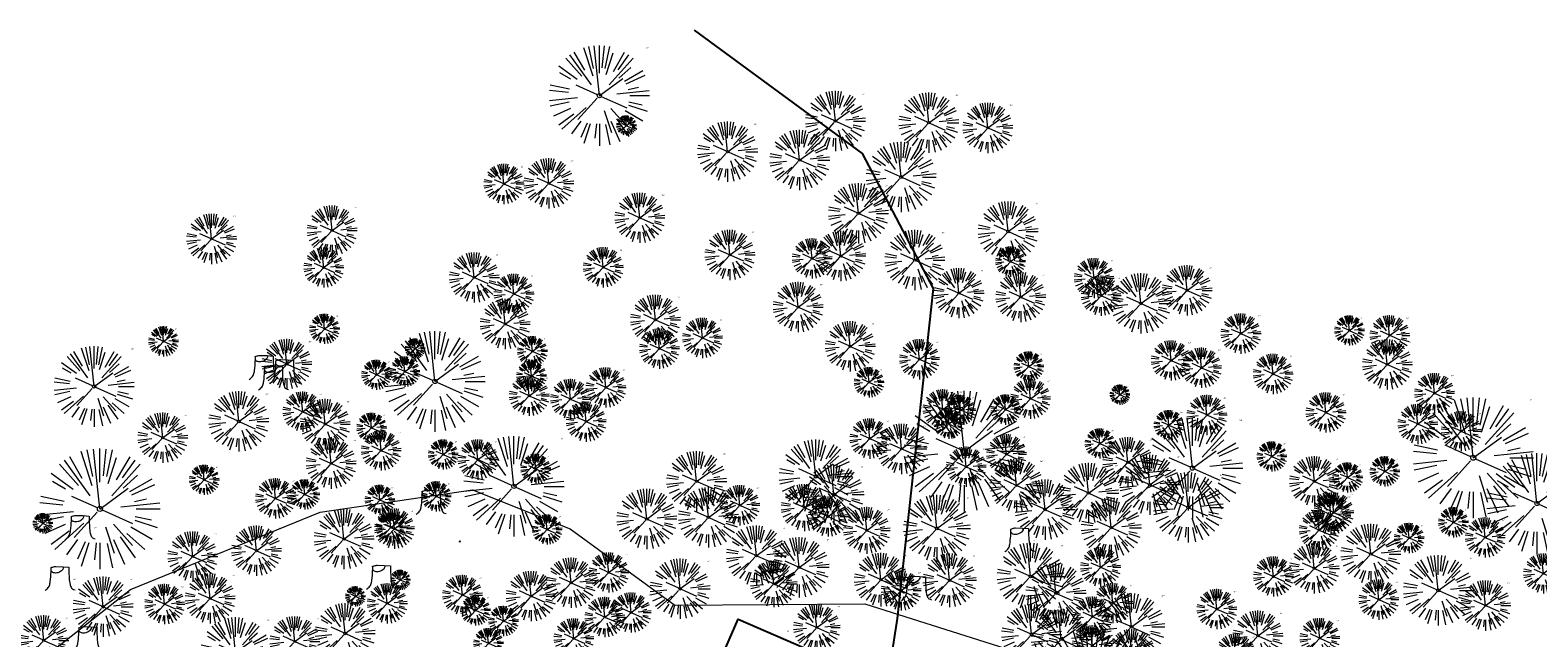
# Model space of a CAD drawing. Header units: feet. Extents: x 1134296 to 1140710, y 647902 to 649877.
# Tile 31 of 34: x 1134717 to 1135167, y 649305 to 649487. Entities that reach past the tile are written whole.
import ezdxf

# ---------------------------------------------------------------- set-up
doc = ezdxf.new("R2010")
doc.units = ezdxf.units.FT
doc.header["$MEASUREMENT"] = 0
doc.layers.add('C-CAMPSITE-PADS', color=6, linetype='Continuous')
doc.layers.add('V-FLOOD-PLAIN', color=2, linetype='Continuous')
for name, color, linetype, lineweight in [('V-SITE-VEGE', 8, 'Continuous', 18), ('V-SITE-VEGE-TEXT', 8, 'Continuous', 18), ('V-UTIL-POWR-LINE-UNDR', 8, 'Continuous', 15)]:
    doc.layers.add(name, color=color, linetype=linetype, lineweight=lineweight)
doc.styles.add('SEI-Dim & Leader', font='tahoma.ttf')

# ---------------------------------------------------------------- blocks, each defined once
blk = doc.blocks.new('V-SITE-VEGE-Coniferious Tree 2')
at = {"color": 0, "linetype": 'ByBlock'}
for p, q in [((-0.079, 0.109), (-0.294, 0.405)), ((-0.146, 0.253), (-0.25, 0.433)), ((-0.063, 0.193), (-0.155, 0.476)), ((-0.057, 0.27), (-0.104, 0.489)), ((0, 0.003), (-0.052, 0.497)), ((0, 0.222), (0, 0.5)), ((0.029, 0.275), (0.052, 0.497)), ((0.057, 0.269), (0.104, 0.489)), ((0.069, 0.211), (0.138, 0.426)), ((0.139, 0.241), (0.25, 0.433)), ((0.187, 0.257), (0.294, 0.405)), ((-0.22, 0.16), (-0.405, 0.294)), ((-0.176, 0.195), (-0.335, 0.372)), ((0.098, 0.109), (0.335, 0.372)), ((0.192, 0.173), (0.312, 0.281)), ((-0.284, 0.164), (-0.393, 0.227)), ((-0.001, -0.001), (0.235, 0.171)), ((0.249, 0.144), (0.433, 0.25)), ((0.266, 0.118), (0.457, 0.203)), ((-0.306, 0.032), (-0.497, 0.052)), ((-0.296, 0.063), (-0.489, 0.104)), ((-0.02, 0.009), (-0.232, 0.103)), ((0.173, 0.018), (0.497, 0.052)), ((0.287, 0.061), (0.388, 0.083)), ((0.302, 0), (0.5, 0)), ((-0.218, -0.023), (-0.497, -0.052)), ((-0.302, -0.064), (-0.489, -0.104)), ((-0.132, -0.119), (-0.372, -0.335)), ((-0.023, -0.026), (-0.214, -0.237)), ((0.018, -0.008), (0.272, -0.121)), ((0.289, -0.094), (0.476, -0.155)), ((0.294, -0.062), (0.427, -0.091)), ((-0.288, -0.128), (-0.457, -0.203)), ((-0.255, -0.185), (-0.405, -0.294)), ((0.048, -0.147), (0.119, -0.367)), ((0.114, -0.127), (0.272, -0.302)), ((0.169, -0.232), (0.294, -0.405)), ((0.225, -0.203), (0.372, -0.335)), ((0.256, -0.148), (0.433, -0.25)), ((-0.184, -0.254), (-0.277, -0.381)), ((-0.121, -0.273), (-0.186, -0.417)), ((-0.091, -0.28), (-0.155, -0.476)), ((-0.03, -0.282), (-0.044, -0.422)), ((0, -0.282), (0, -0.5)), ((0.061, -0.287), (0.104, -0.489)), ((0.113, -0.254), (0.203, -0.457))]:
    blk.add_line(p, q, dxfattribs=at)
blk.add_circle((0, 0), 0.0208)
blk = doc.blocks.new('V-SITE-VEGE-Stump')
for points in [[(-0.123, -0.014, 0.052613), (-0.099, 0.008, 0.106195), (-0.091, 0.022, 0.044862), (-0.084, 0.053, 0.020074), (-0.078, 0.123, 0.011675), (-0.077, 0.136, 0.007866), (-0.078, 0.156)], [(-0.078, 0.156, -0.027668), (-0.053, 0.163, -0.067978), (-0.043, 0.164), (0.009, 0.162), (0.054, 0.159)], [(0.015, 0.161, -0.082864), (0.008, 0.142, -0.111324), (-0.002, 0.131, -0.039313), (-0.016, 0.122, -0.049197), (-0.028, 0.118, -0.066002), (-0.045, 0.116, -0.070187), (-0.06, 0.118, -0.114859), (-0.069, 0.122, -0.075938), (-0.077, 0.133)], [(0.054, 0.159, 0.004334), (0.054, 0.137, 0.008344), (0.054, 0.125), (0.056, 0.076, 0.046252), (0.062, 0.032, 0.069625), (0.073, 0.004, 0.149725), (0.079, -0.002, 0.058523), (0.099, -0.009)]]:
    blk.add_lwpolyline(points, format="xyb")
blk = doc.blocks.new('C_XBASE-PACTOLA_02403811')
at = {"layer": 'V-FLOOD-PLAIN', "flags": 128}
blk.add_lwpolyline([(1134914.78, 649486.68), (1134964.91, 649449.91), (1134986.13, 649409.61), (1134975.35, 649311.08), (1134958.92, 649205.06), (1134955.56, 649145.24), (1134964.04, 649110.86), (1134999.27, 649088), (1135032.63, 649078.28), (1135064.17, 649081.71), (1135129.22, 649125.04), (1135225.74, 649171.74), (1135337.32, 649207.17), (1135395.2, 649212.43)], dxfattribs=at)
at = {"layer": 'V-UTIL-POWR-LINE-UNDR', "flags": 128}
blk.add_lwpolyline([(1134459.68, 648691.6), (1134473.79, 648747.28), (1134487.67, 648772.88), (1134492.62, 648802.57), (1134496.09, 648841.02), (1134500.8, 648860.32), (1134494.59, 648928.38), (1134495.61, 649027.12), (1134495.96, 649106.74), (1134599.22, 649131.5), (1134637.55, 649168.54), (1134656.34, 649214.88), (1134694.64, 649279.09), (1134746.48, 649319.73), (1134803.11, 649342.85), (1134848.62, 649349.48), (1134877.8, 649337.9), (1134908.97, 649315.13), (1134965.72, 649315.53), (1135021.66, 649297.83), (1135074.57, 649267.3), (1135109.81, 649210.95), (1135119.86, 649164.36), (1135144.6, 649102.15)], dxfattribs=at)
at = {"layer": 'V-SITE-VEGE'}
for name, p, xscale, yscale, zscale in [('V-SITE-VEGE-Coniferious Tree 2', (1134886.48, 649467.14), 29.99963760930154, 29.99963760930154, 29.99963760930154), ('V-SITE-VEGE-Coniferious Tree 2', (1134956.92, 649459.56), 17.99978256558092, 17.99978256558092, 17.99978256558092), ('V-SITE-VEGE-Coniferious Tree 2', (1134984.82, 649459.06), 17.99978256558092, 17.99978256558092, 17.99978256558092), ('V-SITE-VEGE-Coniferious Tree 2', (1135002.44, 649457.52), 14.99981880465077, 14.99981880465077, 14.99981880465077), ('V-SITE-VEGE-Coniferious Tree 2', (1134924.75, 649450.42), 17.99978256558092, 17.99978256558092, 17.99978256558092), ('V-SITE-VEGE-Coniferious Tree 2', (1134946.26, 649447.93), 17.99978256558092, 17.99978256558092, 17.99978256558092), ('V-SITE-VEGE-Coniferious Tree 2', (1134976.55, 649442.85), 20.99974632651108, 20.99974632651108, 20.99974632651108), ('V-SITE-VEGE-Coniferious Tree 2', (1134871.38, 649440.95), 14.99981880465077, 14.99981880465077, 14.99981880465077), ('V-SITE-VEGE-Coniferious Tree 2', (1134963.81, 649432.01), 17.99978256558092, 17.99978256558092, 17.99978256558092), ('V-SITE-VEGE-Coniferious Tree 2', (1134806.69, 649426.87), 14.99981880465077, 14.99981880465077, 14.99981880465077), ('V-SITE-VEGE-Coniferious Tree 2', (1134898.56, 649430.68), 14.99981880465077, 14.99981880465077, 14.99981880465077), ('V-SITE-VEGE-Coniferious Tree 2', (1135008.48, 649426.6), 17.99978256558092, 17.99978256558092, 17.99978256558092), ('V-SITE-VEGE-Coniferious Tree 2', (1134770.74, 649424.39), 14.99981880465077, 14.99981880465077, 14.99981880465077), ('V-SITE-VEGE-Coniferious Tree 2', (1134925.46, 649419.61), 14.99981880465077, 14.99981880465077, 14.99981880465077), ('V-SITE-VEGE-Coniferious Tree 2', (1134958.54, 649419.3), 14.99981880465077, 14.99981880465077, 14.99981880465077), ('V-SITE-VEGE-Coniferious Tree 2', (1134980.64, 649418.08), 17.99978256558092, 17.99978256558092, 17.99978256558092), ('V-SITE-VEGE-Coniferious Tree 2', (1135009.19, 649417.61), 8.999891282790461, 8.999891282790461, 8.999891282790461), ('V-SITE-VEGE-Coniferious Tree 2', (1134849.14, 649412.87), 14.99981880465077, 14.99981880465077, 14.99981880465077), ('V-SITE-VEGE-Coniferious Tree 2', (1135061.91, 649409.04), 14.99981880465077, 14.99981880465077, 14.99981880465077), ('V-SITE-VEGE-Coniferious Tree 2', (1134993.81, 649408.19), 14.99981880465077, 14.99981880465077, 14.99981880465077), ('V-SITE-VEGE-Coniferious Tree 2', (1135012.24, 649407.05), 14.99981880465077, 14.99981880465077, 14.99981880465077), ('V-SITE-VEGE-Coniferious Tree 2', (1135048.11, 649405.13), 17.99978256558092, 17.99978256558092, 17.99978256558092), ('V-SITE-VEGE-Coniferious Tree 2', (1134903.2, 649400.24), 14.99981880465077, 14.99981880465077, 14.99981880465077), ('V-SITE-VEGE-Coniferious Tree 2', (1134945.82, 649404.03), 14.99981880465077, 14.99981880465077, 14.99981880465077), ('V-SITE-VEGE-Coniferious Tree 2', (1134858.35, 649398.97), 14.99981880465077, 14.99981880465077, 14.99981880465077), ('V-SITE-VEGE-Coniferious Tree 2', (1134804.47, 649397.53), 8.999891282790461, 8.999891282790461, 8.999891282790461), ('V-SITE-VEGE-Coniferious Tree 2', (1134961.37, 649392.34), 14.99981880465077, 14.99981880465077, 14.99981880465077), ('V-SITE-VEGE-Coniferious Tree 2', (1135110.36, 649397.07), 8.999891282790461, 8.999891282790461, 8.999891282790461), ('V-SITE-VEGE-Coniferious Tree 2', (1134756.4, 649393.8), 8.999891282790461, 8.999891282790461, 8.999891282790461), ('V-SITE-VEGE-Coniferious Tree 2', (1134793.19, 649387.04), 14.99981880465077, 14.99981880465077, 14.99981880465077), ('V-SITE-VEGE-Coniferious Tree 2', (1134837.39, 649381.85), 29.99963760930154, 29.99963760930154, 29.99963760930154), ('V-SITE-VEGE-Coniferious Tree 2', (1134866.48, 649390.85), 8.999891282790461, 8.999891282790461, 8.999891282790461), ('V-SITE-VEGE-Coniferious Tree 2', (1135121.67, 649386.91), 14.99981880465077, 14.99981880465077, 14.99981880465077), ('V-SITE-VEGE-Stump', (1134786.93, 649383.02), 40.31522404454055, 40.31522404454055, 40.31522404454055), ('V-SITE-VEGE-Coniferious Tree 2', (1135014.65, 649386.31), 8.999891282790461, 8.999891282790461, 8.999891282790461), ('V-SITE-VEGE-Stump', (1134789.68, 649379.83), 40.31522404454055, 40.31522404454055, 40.31522404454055), ('V-SITE-VEGE-Stump', (1134793.04, 649381.75), 40.31522404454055, 40.31522404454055, 40.31522404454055), ('V-SITE-VEGE-Coniferious Tree 2', (1134819.97, 649383.85), 8.999891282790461, 8.999891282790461, 8.999891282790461), ('V-SITE-VEGE-Coniferious Tree 2', (1134828.41, 649384.79), 8.999891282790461, 8.999891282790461, 8.999891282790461), ('V-SITE-VEGE-Coniferious Tree 2', (1134866.2, 649383.49), 8.999891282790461, 8.999891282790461, 8.999891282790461), ('V-SITE-VEGE-Coniferious Tree 2', (1134966.96, 649381.6), 8.999891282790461, 8.999891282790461, 8.999891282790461), ('V-SITE-VEGE-Coniferious Tree 2', (1134778.86, 649369.91), 17.99978256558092, 17.99978256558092, 17.99978256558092), ('V-SITE-VEGE-Coniferious Tree 2', (1134804.64, 649369.12), 14.99981880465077, 14.99981880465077, 14.99981880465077), ('V-SITE-VEGE-Coniferious Tree 2', (1134995.36, 649361.01), 35.99956513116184, 35.99956513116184, 35.99956513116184), ('V-SITE-VEGE-Coniferious Tree 2', (1134994.3, 649373.33), 8.999891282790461, 8.999891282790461, 8.999891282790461), ('V-SITE-VEGE-Coniferious Tree 2', (1135007.75, 649373.44), 8.999891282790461, 8.999891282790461, 8.999891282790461), ('V-SITE-VEGE-Coniferious Tree 2', (1135147.33, 649359.08), 35.99956513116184, 35.99956513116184, 35.99956513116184), ('V-SITE-VEGE-Coniferious Tree 2', (1134756.14, 649365.05), 14.99981880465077, 14.99981880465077, 14.99981880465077), ('V-SITE-VEGE-Coniferious Tree 2', (1134818.51, 649368.03), 8.999891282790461, 8.999891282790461, 8.999891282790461), ('V-SITE-VEGE-Coniferious Tree 2', (1134990.77, 649369.22), 8.999891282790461, 8.999891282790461, 8.999891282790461), ('V-SITE-VEGE-Coniferious Tree 2', (1135056.48, 649368.81), 8.999891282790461, 8.999891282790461, 8.999891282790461), ('V-SITE-VEGE-Coniferious Tree 2', (1134976.7, 649361.72), 14.99981880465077, 14.99981880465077, 14.99981880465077), ('V-SITE-VEGE-Coniferious Tree 2', (1135035.88, 649363.32), 8.999891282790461, 8.999891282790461, 8.999891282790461), ('V-SITE-VEGE-Coniferious Tree 2', (1135063.51, 649356), 29.99963760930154, 29.99963760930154, 29.99963760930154), ('V-SITE-VEGE-Coniferious Tree 2', (1134806.41, 649357.35), 14.99981880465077, 14.99981880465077, 14.99981880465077), ('V-SITE-VEGE-Coniferious Tree 2', (1134839.87, 649360.06), 8.999891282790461, 8.999891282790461, 8.999891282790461), ('V-SITE-VEGE-Coniferious Tree 2', (1134860.97, 649350.55), 29.99963760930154, 29.99963760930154, 29.99963760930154), ('V-SITE-VEGE-Coniferious Tree 2', (1134951.07, 649353.48), 21.99973424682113, 21.99973424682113, 21.99973424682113), ('V-SITE-VEGE-Coniferious Tree 2', (1135044.2, 649357.72), 14.99981880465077, 14.99981880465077, 14.99981880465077), ('V-SITE-VEGE-Coniferious Tree 2', (1135087.2, 649359.47), 8.999891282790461, 8.999891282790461, 8.999891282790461), ('V-SITE-VEGE-Coniferious Tree 2', (1134737.38, 649343.8), 35.99956513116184, 35.99956513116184, 35.99956513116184), ('V-SITE-VEGE-Coniferious Tree 2', (1134867.47, 649355.74), 8.999891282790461, 8.999891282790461, 8.999891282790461), ('V-SITE-VEGE-Coniferious Tree 2', (1134915.5, 649352.04), 17.99978256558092, 17.99978256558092, 17.99978256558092), ('V-SITE-VEGE-Coniferious Tree 2', (1135050.77, 649351.05), 17.99978256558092, 17.99978256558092, 17.99978256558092), ('V-SITE-VEGE-Coniferious Tree 2', (1135099.89, 649352.03), 14.99981880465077, 14.99981880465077, 14.99981880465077), ('V-SITE-VEGE-Coniferious Tree 2', (1135120.91, 649355.02), 8.999891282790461, 8.999891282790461, 8.999891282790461), ('V-SITE-VEGE-Coniferious Tree 2', (1135166.33, 649345.43), 29.99963760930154, 29.99963760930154, 29.99963760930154), ('V-SITE-VEGE-Coniferious Tree 2', (1134768.55, 649352.51), 8.999891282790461, 8.999891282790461, 8.999891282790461), ('V-SITE-VEGE-Coniferious Tree 2', (1134956.5, 649348.08), 17.99978256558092, 17.99978256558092, 17.99978256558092), ('V-SITE-VEGE-Coniferious Tree 2', (1135032.49, 649348.54), 17.99978256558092, 17.99978256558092, 17.99978256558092), ('V-SITE-VEGE-Coniferious Tree 2', (1135062.27, 649344.25), 20.99974632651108, 20.99974632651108, 20.99974632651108), ('V-SITE-VEGE-Coniferious Tree 2', (1135109.83, 649353.2), 8.999891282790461, 8.999891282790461, 8.999891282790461), ('V-SITE-VEGE-Coniferious Tree 2', (1134798.52, 649348.14), 8.999891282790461, 8.999891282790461, 8.999891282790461), ('V-SITE-VEGE-Coniferious Tree 2', (1134820.97, 649346.49), 8.999891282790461, 8.999891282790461, 8.999891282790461), ('V-SITE-VEGE-Stump', (1134836.76, 649342.77), 40.31522404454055, 40.31522404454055, 40.31522404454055), ('V-SITE-VEGE-Coniferious Tree 2', (1134837.79, 649347.55), 8.999891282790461, 8.999891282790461, 8.999891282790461), ('V-SITE-VEGE-Coniferious Tree 2', (1134900.62, 649340.81), 17.99978256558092, 17.99978256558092, 17.99978256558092), ('V-SITE-VEGE-Coniferious Tree 2', (1134919.03, 649341.28), 17.99978256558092, 17.99978256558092, 17.99978256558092), ('V-SITE-VEGE-Coniferious Tree 2', (1134947.68, 649344.21), 13.99983088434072, 13.99983088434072, 13.99983088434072), ('V-SITE-VEGE-Coniferious Tree 2', (1135019.5, 649343.63), 17.99978256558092, 17.99978256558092, 17.99978256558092), ('V-SITE-VEGE-Coniferious Tree 2', (1134966.3, 649337.42), 13.99983088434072, 13.99983088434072, 13.99983088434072), ('V-SITE-VEGE-Coniferious Tree 2', (1134987.24, 649338), 19.99975840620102, 19.99975840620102, 19.99975840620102), ('V-SITE-VEGE-Coniferious Tree 2', (1135039.27, 649338.21), 17.99978256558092, 17.99978256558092, 17.99978256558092), ('V-SITE-VEGE-Coniferious Tree 2', (1135141.39, 649339.82), 8.999891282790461, 8.999891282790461, 8.999891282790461), ('V-SITE-VEGE-Stump', (1134732.02, 649335.27), 40.31522404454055, 40.31522404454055, 40.31522404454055), ('V-SITE-VEGE-Coniferious Tree 2', (1134810.25, 649334.85), 17.99978256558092, 17.99978256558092, 17.99978256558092), ('V-SITE-VEGE-Coniferious Tree 2', (1134824.24, 649338.28), 8.999891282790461, 8.999891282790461, 8.999891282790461), ('V-SITE-VEGE-Coniferious Tree 2', (1134870.9, 649337.67), 8.999891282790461, 8.999891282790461, 8.999891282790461), ('V-SITE-VEGE-Coniferious Tree 2', (1134765.09, 649329.6), 14.99981880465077, 14.99981880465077, 14.99981880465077), ('V-SITE-VEGE-Coniferious Tree 2', (1134784.13, 649331.34), 14.99981880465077, 14.99981880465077, 14.99981880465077), ('V-SITE-VEGE-Coniferious Tree 2', (1134933.33, 649329.86), 17.99978256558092, 17.99978256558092, 17.99978256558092), ('V-SITE-VEGE-Coniferious Tree 2', (1134946.1, 649326.38), 17.99978256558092, 17.99978256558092, 17.99978256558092), ('V-SITE-VEGE-Stump', (1135012.44, 649331.52), 40.31522404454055, 40.31522404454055, 40.31522404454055), ('V-SITE-VEGE-Coniferious Tree 2', (1135116.75, 649330.35), 17.99978256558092, 17.99978256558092, 17.99978256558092), ('V-SITE-VEGE-Coniferious Tree 2', (1135128.21, 649335.13), 8.999891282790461, 8.999891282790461, 8.999891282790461), ('V-SITE-VEGE-Coniferious Tree 2', (1135015.17, 649323.67), 19.99975840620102, 19.99975840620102, 19.99975840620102), ('V-SITE-VEGE-Coniferious Tree 2', (1135099.88, 649326.07), 14.99981880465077, 14.99981880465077, 14.99981880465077), ('V-SITE-VEGE-Stump', (1134725.98, 649320.01), 40.31522404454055, 40.31522404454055, 40.31522404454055), ('V-SITE-VEGE-Stump', (1134821.95, 649320.39), 40.31522404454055, 40.31522404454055, 40.31522404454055), ('V-SITE-VEGE-Coniferious Tree 2', (1134878.03, 649321.77), 14.99981880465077, 14.99981880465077, 14.99981880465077), ('V-SITE-VEGE-Coniferious Tree 2', (1134910.56, 649319.98), 17.99978256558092, 17.99978256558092, 17.99978256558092), ('V-SITE-VEGE-Coniferious Tree 2', (1134938.52, 649321.46), 13.99983088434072, 13.99983088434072, 13.99983088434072), ('V-SITE-VEGE-Coniferious Tree 2', (1135022.76, 649318.66), 17.99978256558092, 17.99978256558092, 17.99978256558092), ('V-SITE-VEGE-Coniferious Tree 2', (1135136.89, 649319.5), 20.99974632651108, 20.99974632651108, 20.99974632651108), ('V-SITE-VEGE-Coniferious Tree 2', (1134738.33, 649314.61), 17.99978256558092, 17.99978256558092, 17.99978256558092), ('V-SITE-VEGE-Coniferious Tree 2', (1134770.28, 649317.07), 14.99981880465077, 14.99981880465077, 14.99981880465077), ('V-SITE-VEGE-Coniferious Tree 2', (1134866.11, 649317.78), 14.99981880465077, 14.99981880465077, 14.99981880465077), ('V-SITE-VEGE-Stump', (1134981.64, 649317.09), 40.31522404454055, 40.31522404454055, 40.31522404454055), ('V-SITE-VEGE-Coniferious Tree 2', (1135151.01, 649314.97), 14.99981880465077, 14.99981880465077, 14.99981880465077), ('V-SITE-VEGE-Coniferious Tree 2', (1134849.52, 649313.56), 8.999891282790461, 8.999891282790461, 8.999891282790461), ('V-SITE-VEGE-Coniferious Tree 2', (1135045.3, 649308.6), 19.99975840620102, 19.99975840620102, 19.99975840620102), ('V-SITE-VEGE-Coniferious Tree 2', (1134810.59, 649306.66), 17.99978256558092, 17.99978256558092, 17.99978256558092), ('V-SITE-VEGE-Coniferious Tree 2', (1134857.88, 649310.36), 8.999891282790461, 8.999891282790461, 8.999891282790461), ('V-SITE-VEGE-Coniferious Tree 2', (1134951.37, 649308.42), 13.99983088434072, 13.99983088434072, 13.99983088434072), ('V-SITE-VEGE-Coniferious Tree 2', (1135015.48, 649306.35), 17.99978256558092, 17.99978256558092, 17.99978256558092), ('V-SITE-VEGE-Coniferious Tree 2', (1135024.33, 649304.88), 17.99978256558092, 17.99978256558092, 17.99978256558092), ('V-SITE-VEGE-Coniferious Tree 2', (1135083.06, 649305.97), 14.99981880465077, 14.99981880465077, 14.99981880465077), ('V-SITE-VEGE-Coniferious Tree 2', (1134720.62, 649304.57), 14.99981880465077, 14.99981880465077, 14.99981880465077), ('V-SITE-VEGE-Stump', (1134734.29, 649302.07), 40.31522404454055, 40.31522404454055, 40.31522404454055), ('V-SITE-VEGE-Coniferious Tree 2', (1134777.91, 649300.97), 20.99974632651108, 20.99974632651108, 20.99974632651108), ('V-SITE-VEGE-Coniferious Tree 2', (1134795.55, 649304.25), 14.99981880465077, 14.99981880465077, 14.99981880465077), ('V-SITE-VEGE-Coniferious Tree 2', (1134853.39, 649303.71), 8.999891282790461, 8.999891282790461, 8.999891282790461), ('V-SITE-VEGE-Coniferious Tree 2', (1135033.57, 649289.95), 35.99956513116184, 35.99956513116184, 35.99956513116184), ('V-SITE-VEGE-Coniferious Tree 2', (1135045.37, 649300.96), 13.99983088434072, 13.99983088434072, 13.99983088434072)]:
    blk.add_blockref(name, p, dxfattribs=dict(at, xscale=xscale, yscale=yscale, zscale=zscale))
at = {"layer": 'V-SITE-VEGE', "rotation": 8.537736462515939e-07}
for p, xscale, yscale, zscale in [((1134894.53, 649458.21), 5.999927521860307, 5.999927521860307, 5.999927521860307), ((1134858, 649440.79), 11.99985504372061, 11.99985504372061, 11.99985504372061), ((1134804.19, 649415.85), 11.99985504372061, 11.99985504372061, 11.99985504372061), ((1134887.64, 649415.92), 11.99985504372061, 11.99985504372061, 11.99985504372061), ((1134949.96, 649418.56), 11.99985504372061, 11.99985504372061, 11.99985504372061), ((1135034.12, 649412.68), 11.99985504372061, 11.99985504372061, 11.99985504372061), ((1134860.98, 649408), 11.99985504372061, 11.99985504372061, 11.99985504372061), ((1135036.21, 649407.45), 11.99985504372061, 11.99985504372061, 11.99985504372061), ((1134917.24, 649394.84), 11.99985504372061, 11.99985504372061, 11.99985504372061), ((1135077.97, 649396.14), 11.99985504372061, 11.99985504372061, 11.99985504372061), ((1135122.37, 649395.61), 11.99985504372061, 11.99985504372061, 11.99985504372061), ((1134831.46, 649391.65), 5.999927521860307, 5.999927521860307, 5.999927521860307), ((1134904.4, 649391.65), 11.99985504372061, 11.99985504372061, 11.99985504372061), ((1134982.01, 649388.46), 11.99985504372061, 11.99985504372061, 11.99985504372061), ((1135057.16, 649388.12), 11.99985504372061, 11.99985504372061, 11.99985504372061), ((1134735.66, 649380.35), 23.99971008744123, 23.99971008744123, 23.99971008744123), ((1135066.22, 649385.94), 11.99985504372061, 11.99985504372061, 11.99985504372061), ((1135087.55, 649384.1), 11.99985504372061, 11.99985504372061, 11.99985504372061), ((1134888.44, 649380.06), 11.99985504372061, 11.99985504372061, 11.99985504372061), ((1134865.55, 649377.58), 11.99985504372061, 11.99985504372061, 11.99985504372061), ((1134877.86, 649376.6), 11.99985504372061, 11.99985504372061, 11.99985504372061), ((1135015.15, 649376.71), 11.99985504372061, 11.99985504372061, 11.99985504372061), ((1135041.86, 649377.9), 5.999927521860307, 5.999927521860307, 5.999927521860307), ((1135135.77, 649378.34), 11.99985504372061, 11.99985504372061, 11.99985504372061), ((1134797.93, 649372.82), 11.99985504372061, 11.99985504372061, 11.99985504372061), ((1134882.55, 649369.86), 11.99985504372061, 11.99985504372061, 11.99985504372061), ((1134989.02, 649373.53), 11.99985504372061, 11.99985504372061, 11.99985504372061), ((1135067.83, 649371.84), 11.99985504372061, 11.99985504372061, 11.99985504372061), ((1135103.35, 649372.58), 11.99985504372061, 11.99985504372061, 11.99985504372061), ((1135130.74, 649369.15), 11.99985504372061, 11.99985504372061, 11.99985504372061), ((1135143.71, 649367), 11.99985504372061, 11.99985504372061, 11.99985504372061), ((1134821.33, 649361.27), 11.99985504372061, 11.99985504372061, 11.99985504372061), ((1134967.19, 649364.79), 11.99985504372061, 11.99985504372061, 11.99985504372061), ((1134850.24, 649358.54), 11.99985504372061, 11.99985504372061, 11.99985504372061), ((1134995.96, 649356.39), 11.99985504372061, 11.99985504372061, 11.99985504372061), ((1135007.96, 649360.11), 11.99985504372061, 11.99985504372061, 11.99985504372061), ((1135011, 649350.8), 15.99980672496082, 15.99980672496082, 15.99980672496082), ((1134789.79, 649346.95), 11.99985504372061, 11.99985504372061, 11.99985504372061), ((1134928.41, 649344.89), 11.99985504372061, 11.99985504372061, 11.99985504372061), ((1134954.74, 649341.54), 11.99985504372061, 11.99985504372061, 11.99985504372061), ((1135104.79, 649342.06), 11.99985504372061, 11.99985504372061, 11.99985504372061), ((1135105.67, 649342.75), 11.99985504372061, 11.99985504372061, 11.99985504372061), ((1134720.36, 649339.52), 5.999927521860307, 5.999927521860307, 5.999927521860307), ((1134825.29, 649337.93), 11.99985504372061, 11.99985504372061, 11.99985504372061), ((1135101.3, 649337.51), 11.99985504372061, 11.99985504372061, 11.99985504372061), ((1135150.89, 649335.32), 11.99985504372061, 11.99985504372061, 11.99985504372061), ((1134889.26, 649324.85), 11.99985504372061, 11.99985504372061, 11.99985504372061), ((1135036.1, 649326.43), 11.99985504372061, 11.99985504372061, 11.99985504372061), ((1134970.52, 649322.66), 15.99980672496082, 15.99980672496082, 15.99980672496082), ((1134991.02, 649322.53), 15.99980672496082, 15.99980672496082, 15.99980672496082), ((1135087.67, 649323.64), 11.99985504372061, 11.99985504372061, 11.99985504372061), ((1135168.25, 649324.54), 11.99985504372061, 11.99985504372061, 11.99985504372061), ((1134827.07, 649322.63), 5.999927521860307, 5.999927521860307, 5.999927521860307), ((1134845.6, 649318.12), 11.99985504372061, 11.99985504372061, 11.99985504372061), ((1134976.56, 649319.46), 11.99985504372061, 11.99985504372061, 11.99985504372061), ((1135119.12, 649316.74), 11.99985504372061, 11.99985504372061, 11.99985504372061), ((1134756.72, 649315.42), 11.99985504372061, 11.99985504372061, 11.99985504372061), ((1134813.65, 649317.71), 5.999927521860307, 5.999927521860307, 5.999927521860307), ((1134823.16, 649315.62), 11.99985504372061, 11.99985504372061, 11.99985504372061), ((1134888.09, 649311.54), 11.99985504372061, 11.99985504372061, 11.99985504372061), ((1134895.96, 649312.89), 11.99985504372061, 11.99985504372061, 11.99985504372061), ((1135033.64, 649311.66), 11.99985504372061, 11.99985504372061, 11.99985504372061), ((1135039.79, 649315.68), 11.99985504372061, 11.99985504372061, 11.99985504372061), ((1135070.8, 649313.92), 11.99985504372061, 11.99985504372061, 11.99985504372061), ((1134878.85, 649305.15), 11.99985504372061, 11.99985504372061, 11.99985504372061), ((1135033.6, 649303.09), 11.99985504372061, 11.99985504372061, 11.99985504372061), ((1135101.5, 649305.25), 11.99985504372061, 11.99985504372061, 11.99985504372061), ((1135076.34, 649300.52), 11.99985504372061, 11.99985504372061, 11.99985504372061)]:
    blk.add_blockref('V-SITE-VEGE-Coniferious Tree 2', p, dxfattribs=dict(at, xscale=xscale, yscale=yscale, zscale=zscale))
at = {"layer": 'V-SITE-VEGE-TEXT', "char_height": 0.4, "attachment_point": 7, "style": 'SEI-Dim & Leader'}
for s, insert in [('30"', (1134900.43, 649481.14)), ('18"', (1134964.9, 649467.56)), ('18"', (1134992.79, 649467.06)), ('15"', (1135008.92, 649464.02)), ('6"', (1134896.52, 649460.21)), ('18"', (1134932.73, 649458.42)), ('18"', (1134954.24, 649455.93)), ('21"', (1134986.02, 649452.35)), ('15"', (1134877.86, 649447.45)), ('12"', (1134862.98, 649445.79)), ('18"', (1134971.78, 649440.01)), ('15"', (1134905.04, 649437.18)), ('18"', (1135016.45, 649434.6)), ('15"', (1134777.22, 649430.89)), ('15"', (1134813.17, 649433.37)), ('15"', (1134931.94, 649426.11)), ('15"', (1134965.02, 649425.8)), ('18"', (1134988.61, 649426.08)), ('12"', (1134809.17, 649420.85)), ('12"', (1134892.63, 649420.92)), ('12"', (1134954.95, 649423.56)), ('9"', (1135012.67, 649421.11)), ('15"', (1134855.62, 649419.37)), ('12"', (1135039.1, 649417.68)), ('12"', (1134865.97, 649413)), ('15"', (1135000.29, 649414.69)), ('15"', (1135018.72, 649413.55)), ('12"', (1135041.2, 649412.45)), ('18"', (1135056.08, 649413.13)), ('15"', (1135068.39, 649415.54)), ('15"', (1134952.3, 649410.53)), ('15"', (1134864.83, 649405.47)), ('15"', (1134909.68, 649406.74)), ('9"', (1134807.95, 649401.03)), ('12"', (1134922.23, 649399.84)), ('15"', (1134967.85, 649398.84)), ('12"', (1135082.95, 649401.14)), ('9"', (1135113.85, 649400.57)), ('12"', (1135127.35, 649400.61)), ('9"', (1134759.88, 649397.3)), ('15"', (1134799.67, 649393.54)), ('6"', (1134833.45, 649393.65)), ('30"', (1134851.35, 649395.85)), ('9"', (1134869.96, 649394.35)), ('12"', (1134909.38, 649396.65)), ('12"', (1134986.99, 649393.46)), ('15"', (1135128.14, 649393.41)), ('24"', (1134746.62, 649391.35)), ('9"', (1135018.13, 649389.81)), ('12"', (1135062.14, 649393.12)), ('12"', (1135071.2, 649390.94)), ('12"', (1135092.53, 649389.1)), ('9"', (1134790.41, 649385.62)), ('18"', (1134796.51, 649384.35)), ('9"', (1134823.46, 649387.35)), ('9"', (1134831.9, 649388.29)), ('9"', (1134869.69, 649386.99)), ('12"', (1134893.43, 649385.06)), ('9"', (1134970.44, 649385.1)), ('18"', (1134793.16, 649382.43)), ('12"', (1134870.53, 649382.58)), ('12"', (1134882.84, 649381.6)), ('12"', (1135020.13, 649381.71)), ('6"', (1135043.85, 649379.9)), ('12"', (1135140.75, 649383.34)), ('18"', (1134786.83, 649377.91)), ('12"', (1134802.91, 649377.82)), ('15"', (1134811.12, 649375.62)), ('12"', (1134994, 649378.53)), ('9"', (1134997.79, 649376.83)), ('9"', (1135011.24, 649376.94)), ('36"', (1135012.31, 649378.01)), ('12"', (1135072.81, 649376.84)), ('12"', (1135108.33, 649377.58)), ('36"', (1135164.28, 649376.08)), ('15"', (1134762.62, 649371.55)), ('9"', (1134822, 649371.53)), ('12"', (1134887.53, 649374.86)), ('9"', (1134994.26, 649372.72)), ('9"', (1135059.96, 649372.31)), ('12"', (1135135.72, 649374.15)), ('12"', (1135148.69, 649372)), ('12"', (1134826.32, 649366.27)), ('12"', (1134972.17, 649369.79)), ('15"', (1134983.18, 649368.22)), ('9"', (1135039.37, 649366.82)), ('30"', (1135077.47, 649370)), ('15"', (1134812.89, 649363.85)), ('9"', (1134843.36, 649363.56)), ('12"', (1134855.22, 649363.54)), ('30"', (1134874.93, 649364.55)), ('22"', (1134961.04, 649363.48)), ('12"', (1135012.94, 649365.11)), ('15"', (1135050.68, 649364.22)), ('9"', (1135090.69, 649362.97)), ('36"', (1134754.33, 649360.8)), ('9"', (1134870.96, 649359.24)), ('18"', (1134923.47, 649360.04)), ('12"', (1135000.95, 649361.39)), ('16"', (1135017.97, 649357.8)), ('18"', (1135058.75, 649359.05)), ('15"', (1135106.37, 649358.53)), ('9"', (1135124.4, 649358.52)), ('9"', (1134772.04, 649356.01)), ('18"', (1134964.47, 649356.08)), ('18"', (1135040.46, 649356.54)), ('21"', (1135071.74, 649353.75)), ('9"', (1135113.32, 649356.7)), ('12"', (1134794.77, 649351.95)), ('9"', (1134802.01, 649351.64)), ('9"', (1134824.46, 649349.99)), ('9"', (1134841.27, 649351.05)), ('18"', (1134908.59, 649348.81)), ('18"', (1134927, 649349.28)), ('12"', (1134933.39, 649349.89)), ('14"', (1134953.66, 649350.21)), ('18"', (1135027.48, 649351.63)), ('15"', (1134840.23, 649345.37)), ('12"', (1134959.72, 649346.54)), ('20"', (1134996.22, 649347)), ('18"', (1135047.24, 649346.21)), ('12"', (1135109.78, 649347.06)), ('12"', (1135110.65, 649347.75)), ('6"', (1134722.35, 649341.52)), ('18"', (1134818.23, 649342.85)), ('9"', (1134827.73, 649341.78)), ('12"', (1134830.27, 649342.93)), ('9"', (1134874.39, 649341.17)), ('14"', (1134972.28, 649343.42)), ('12"', (1135106.29, 649342.51)), ('9"', (1135144.88, 649343.32)), ('12"', (1135155.87, 649340.32)), ('12"', (1134735.5, 649337.87)), ('15"', (1134771.57, 649336.1)), ('15"', (1134790.61, 649337.84)), ('18"', (1134941.31, 649337.86)), ('18"', (1135124.73, 649338.35)), ('9"', (1135131.7, 649338.63)), ('18"', (1134954.08, 649334.38)), ('12"', (1135015.92, 649334.12)), ('20"', (1135024.14, 649332.67)), ('12"', (1135041.08, 649331.43)), ('15"', (1135106.35, 649332.57)), ('15"', (1134884.51, 649328.27)), ('12"', (1134894.24, 649329.85)), ('18"', (1134918.54, 649327.98)), ('14"', (1134944.5, 649327.46)), ('16"', (1134977.5, 649329.66)), ('16"', (1134998, 649329.53)), ('18"', (1135030.74, 649326.66)), ('12"', (1135092.65, 649328.64)), ('21"', (1135146.36, 649329)), ('12"', (1134729.46, 649322.61)), ('18"', (1134746.31, 649322.61)), ('15"', (1134776.76, 649323.57)), ('12"', (1134825.43, 649322.99)), ('6"', (1134829.06, 649324.63)), ('12"', (1134850.59, 649323.12)), ('15"', (1134872.59, 649324.28)), ('18"', (1134932.05, 649321.57)), ('12"', (1134981.55, 649324.46)), ('12"', (1135124.1, 649321.74)), ('15"', (1135157.49, 649321.47)), ('12"', (1134761.7, 649320.42)), ('6"', (1134815.64, 649319.71)), ('12"', (1134828.14, 649320.62)), ('9"', (1134853.01, 649317.06)), ('12"', (1134900.95, 649317.89)), ('12"', (1134985.11, 649319.69)), ('12"', (1135044.77, 649320.68)), ('20"', (1135054.27, 649317.6)), ('12"', (1135075.78, 649318.92)), ('18"', (1134818.57, 649314.66)), ('9"', (1134861.36, 649313.86)), ('12"', (1134893.07, 649316.54)), ('14"', (1134957.35, 649314.42)), ('18"', (1135023.46, 649314.35)), ('18"', (1135032.3, 649312.88)), ('12"', (1135038.63, 649316.66)), ('15"', (1135089.54, 649312.47)), ('15"', (1134727.1, 649311.07)), ('21"', (1134787.38, 649310.47)), ('15"', (1134802.03, 649310.75)), ('12"', (1134883.83, 649310.15)), ('12"', (1135038.59, 649308.09)), ('12"', (1135106.49, 649310.25)), ('9"', (1134856.88, 649307.21)), ('16"', (1134942.37, 649307.03)), ('14"', (1134951.93, 649305.26)), ('36"', (1135050.52, 649306.95)), ('14"', (1135051.35, 649306.96)), ('12"', (1135081.32, 649305.52))]:
    blk.add_mtext(s, dxfattribs=dict(at, insert=insert))
blk = doc.blocks.new('C_PBASE-PACTOLA_02403811')
at = {"layer": 'C-CAMPSITE-PADS'}
blk.add_line((1134847.55, 649316.42), (1134847.43, 649315.94), dxfattribs=at)
for points in [[(1134845.12, 649333.99), (1134844.63, 649334.11)], [(1134921.55, 649296.27), (1134927.93, 649310.95), (1134964.61, 649295.01), (1134958.24, 649280.33)]]:
    blk.add_lwpolyline(points, dxfattribs=at)

msp = doc.modelspace()

# ---------------------------------------------------------------- block references
at = {"layer": ''}
msp.add_blockref('C_XBASE-PACTOLA_02403811', (0, 0), dxfattribs=at)

# ---------------------------------------------------------------- next in the draw order: block references
msp.add_blockref('C_PBASE-PACTOLA_02403811', (0, 0), dxfattribs=at)

doc.saveas('drawing.dxf')
